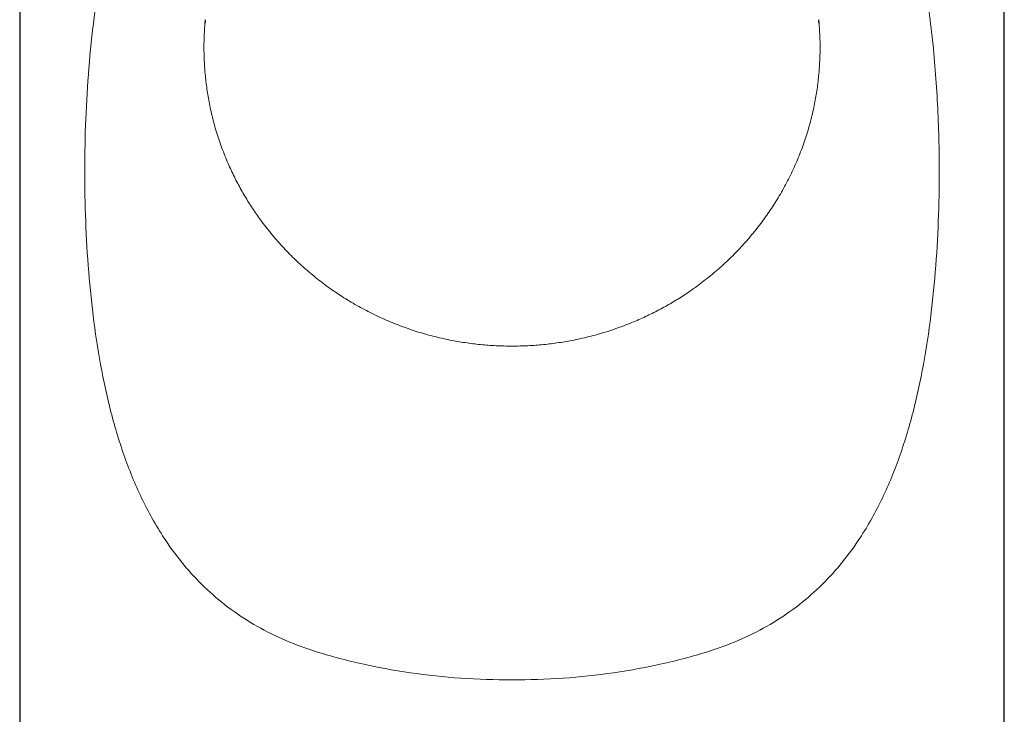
# Model space of a CAD drawing. Header units: millimetres. Extents: x 8 to 738, y 12 to 566.
# Tile 16 of 34: x 377 to 425, y 462 to 496. Entities that reach past the tile are written whole.
import ezdxf

# ---------------------------------------------------------------- set-up
doc = ezdxf.new("R2010")
doc.units = ezdxf.units.MM

msp = doc.modelspace()

# ---------------------------------------------------------------- linework, layer by layer
at = {"color": 7, "linetype": 'Continuous', "lineweight": 30}
for p, q in [((376.937, 538.892), (376.937, 396.394)), ((425.437, 396.394), (425.437, 538.892))]:
    msp.add_line(p, q, dxfattribs=at)
at = {"color": 8, "linetype": 'Continuous', "lineweight": 0}
for points, knots in [([(401.187, 463.54), (400.346, 463.557), (398.665, 463.591), (396.167, 463.866), (393.723, 464.317), (391.611, 464.879), (389.852, 465.536), (388.455, 466.256), (387.176, 467.113), (386.024, 468.098), (385, 469.197), (383.959, 470.6), (382.966, 472.351), (382.083, 474.476), (381.405, 476.725), (380.899, 479.07), (380.534, 481.488), (380.294, 483.956), (380.159, 486.459), (380.126, 488.976), (380.188, 491.497), (380.352, 494.005), (380.623, 496.486), (381.02, 498.92), (381.556, 501.286), (382.258, 503.563), (383.149, 505.722), (384.246, 507.742), (385.589, 509.571), (386.709, 510.788), (387.415, 511.347), (387.523, 511.432)], [0, 0, 0, 0, 0.038198, 0.076394, 0.114591, 0.152778, 0.178249, 0.203703, 0.229163, 0.254618, 0.280093, 0.305557, 0.34375, 0.381948, 0.420126, 0.458333, 0.496546, 0.534831, 0.572957, 0.611238, 0.64927, 0.68752, 0.725749, 0.763899, 0.802144, 0.840342, 0.878541, 0.916722, 0.954918, 0.993097, 1, 1, 1, 1]), ([(414.851, 511.432), (414.959, 511.347), (415.665, 510.788), (416.784, 509.571), (418.127, 507.742), (419.225, 505.722), (420.116, 503.563), (420.818, 501.286), (421.413, 498.658), (421.869, 495.667), (422.155, 492.338), (422.251, 489.254), (422.215, 486.459), (422.079, 483.956), (421.839, 481.488), (421.475, 479.07), (420.969, 476.725), (420.29, 474.476), (419.408, 472.351), (418.415, 470.6), (417.373, 469.197), (416.35, 468.098), (415.198, 467.113), (413.919, 466.256), (412.521, 465.536), (410.763, 464.879), (408.651, 464.317), (406.206, 463.866), (403.709, 463.591), (402.027, 463.557), (401.187, 463.54)], [0, 0, 0, 0, 0.006903, 0.045084, 0.083281, 0.121463, 0.159663, 0.197863, 0.236109, 0.286936, 0.33806, 0.388742, 0.427024, 0.465151, 0.503438, 0.541652, 0.57986, 0.61804, 0.656239, 0.694433, 0.719897, 0.745373, 0.77083, 0.79629, 0.821745, 0.847217, 0.885405, 0.923603, 0.961801, 1, 1, 1, 1]), ([(386.077, 496.072), (386.07, 495.997), (386.051, 495.797), (386.031, 495.472), (386.016, 495.094), (386.011, 494.715), (386.016, 494.335), (386.031, 493.957), (386.055, 493.582), (386.089, 493.21), (386.133, 492.84), (386.186, 492.473), (386.248, 492.108), (386.322, 491.73), (386.411, 491.339), (386.515, 490.934), (386.631, 490.534), (386.757, 490.139), (386.895, 489.749), (387.044, 489.363), (387.197, 488.998), (387.352, 488.654), (387.509, 488.329), (387.673, 488.008), (387.845, 487.691), (388.024, 487.382), (388.209, 487.078), (388.4, 486.781), (388.598, 486.489), (388.815, 486.184), (389.055, 485.866), (389.317, 485.538), (389.588, 485.217), (389.868, 484.904), (390.158, 484.599), (390.451, 484.306), (390.748, 484.026), (391.048, 483.758), (391.355, 483.497), (391.669, 483.244), (391.99, 483), (392.318, 482.764), (392.653, 482.536), (393, 482.313), (393.359, 482.096), (393.731, 481.886), (394.108, 481.685), (394.493, 481.495), (394.883, 481.315), (395.276, 481.147), (395.672, 480.991), (396.069, 480.847), (396.471, 480.714), (396.879, 480.591), (397.291, 480.479), (397.708, 480.378), (398.111, 480.292), (398.501, 480.219), (398.876, 480.159), (399.255, 480.108), (399.636, 480.065), (400.02, 480.032), (400.407, 480.009), (400.796, 479.994), (401.056, 479.992), (401.187, 479.991)], [0, 0, 0, 0, 0.009198, 0.024549, 0.039982, 0.055499, 0.071019, 0.086451, 0.101801, 0.117075, 0.132275, 0.147407, 0.162476, 0.177486, 0.19457, 0.211588, 0.228544, 0.245443, 0.262288, 0.279088, 0.295843, 0.310523, 0.325174, 0.3398, 0.354404, 0.368988, 0.383291, 0.397578, 0.411852, 0.426113, 0.443075, 0.460026, 0.476965, 0.493897, 0.510826, 0.527751, 0.543906, 0.560065, 0.576226, 0.592395, 0.608574, 0.624762, 0.640963, 0.657181, 0.674191, 0.691223, 0.708283, 0.725373, 0.742497, 0.759658, 0.776413, 0.793211, 0.810058, 0.826957, 0.843912, 0.86093, 0.878016, 0.893024, 0.908093, 0.923225, 0.938426, 0.953699, 0.96905, 0.984482, 1, 1, 1, 1]), ([(401.187, 479.991), (401.317, 479.992), (401.578, 479.994), (401.967, 480.009), (402.354, 480.032), (402.738, 480.065), (403.119, 480.108), (403.497, 480.159), (403.873, 480.219), (404.262, 480.292), (404.666, 480.378), (405.083, 480.479), (405.495, 480.591), (405.902, 480.714), (406.305, 480.847), (406.702, 480.991), (407.078, 481.14), (407.433, 481.291), (407.768, 481.443), (408.099, 481.602), (408.425, 481.769), (408.744, 481.942), (409.057, 482.122), (409.363, 482.307), (409.664, 482.499), (409.979, 482.711), (410.306, 482.943), (410.644, 483.197), (410.975, 483.46), (411.297, 483.732), (411.612, 484.013), (411.913, 484.298), (412.202, 484.586), (412.479, 484.876), (412.748, 485.174), (413.008, 485.479), (413.26, 485.791), (413.504, 486.11), (413.738, 486.435), (413.968, 486.771), (414.191, 487.119), (414.408, 487.48), (414.615, 487.846), (414.811, 488.219), (414.996, 488.598), (415.169, 488.98), (415.33, 489.363), (415.479, 489.749), (415.616, 490.139), (415.743, 490.534), (415.858, 490.934), (415.962, 491.339), (416.051, 491.73), (416.126, 492.108), (416.188, 492.473), (416.241, 492.84), (416.284, 493.21), (416.319, 493.582), (416.343, 493.957), (416.358, 494.335), (416.363, 494.715), (416.358, 495.094), (416.343, 495.472), (416.323, 495.797), (416.304, 495.997), (416.296, 496.072)], [0, 0, 0, 0, 0.015519, 0.030952, 0.046302, 0.061575, 0.076776, 0.091907, 0.106976, 0.121985, 0.139071, 0.156088, 0.173044, 0.189943, 0.206789, 0.223588, 0.240343, 0.255023, 0.269674, 0.284301, 0.298905, 0.313488, 0.327791, 0.342079, 0.356352, 0.370613, 0.387575, 0.404526, 0.421466, 0.438398, 0.455326, 0.47225, 0.488406, 0.504565, 0.520726, 0.536896, 0.553073, 0.569262, 0.585462, 0.60168, 0.61869, 0.635723, 0.652784, 0.669873, 0.686996, 0.704158, 0.720912, 0.737712, 0.754558, 0.771457, 0.788412, 0.80543, 0.822514, 0.837524, 0.852593, 0.867725, 0.882926, 0.898199, 0.913549, 0.928982, 0.944501, 0.960018, 0.975451, 0.990802, 1, 1, 1, 1])]:
    msp.add_open_spline(points, degree=3, knots=knots, dxfattribs=at)
at = {"color": 7, "linetype": 'Continuous', "lineweight": 30}
for points, knots in [([(386.076, 496.072), (386.075, 496.064), (386.074, 496.049), (386.072, 496.028), (386.07, 496.01), (386.069, 495.995), (386.068, 495.981), (386.067, 495.971), (386.066, 495.962), (386.065, 495.954), (386.064, 495.946), (386.063, 495.938), (386.063, 495.929), (386.062, 495.919), (386.061, 495.91), (386.06, 495.903), (386.059, 495.897), (386.059, 495.894), (386.059, 495.892), (386.059, 495.891), (386.059, 495.891), (386.059, 495.891), (386.059, 495.891)], [0, 0, 0, 0, 0.073904, 0.141102, 0.201551, 0.25522, 0.302029, 0.34163, 0.377045, 0.408701, 0.436581, 0.48548, 0.542072, 0.604576, 0.670916, 0.739255, 0.806412, 0.868959, 0.927424, 0.962418, 0.996454, 1, 1, 1, 1]), ([(416.315, 495.891), (416.315, 495.891), (416.315, 495.891), (416.315, 495.892), (416.315, 495.893), (416.314, 495.896), (416.314, 495.9), (416.313, 495.905), (416.313, 495.91), (416.313, 495.914), (416.312, 495.917), (416.312, 495.921), (416.312, 495.925), (416.311, 495.93), (416.31, 495.936), (416.31, 495.943), (416.309, 495.95), (416.309, 495.955), (416.308, 495.959), (416.308, 495.962), (416.308, 495.966), (416.307, 495.971), (416.306, 495.978), (416.306, 495.987), (416.304, 495.999), (416.303, 496.014), (416.301, 496.031), (416.3, 496.051), (416.298, 496.064), (416.298, 496.072)], [0, 0, 0, 0, 0.036003, 0.07673, 0.117037, 0.172365, 0.227546, 0.28257, 0.334992, 0.360141, 0.385462, 0.411122, 0.437269, 0.466685, 0.499906, 0.537407, 0.573318, 0.601272, 0.617141, 0.628796, 0.642986, 0.662322, 0.68676, 0.716346, 0.758546, 0.808074, 0.864848, 0.928843, 1, 1, 1, 1])]:
    msp.add_open_spline(points, degree=3, knots=knots, dxfattribs=at)

doc.saveas('drawing.dxf')
